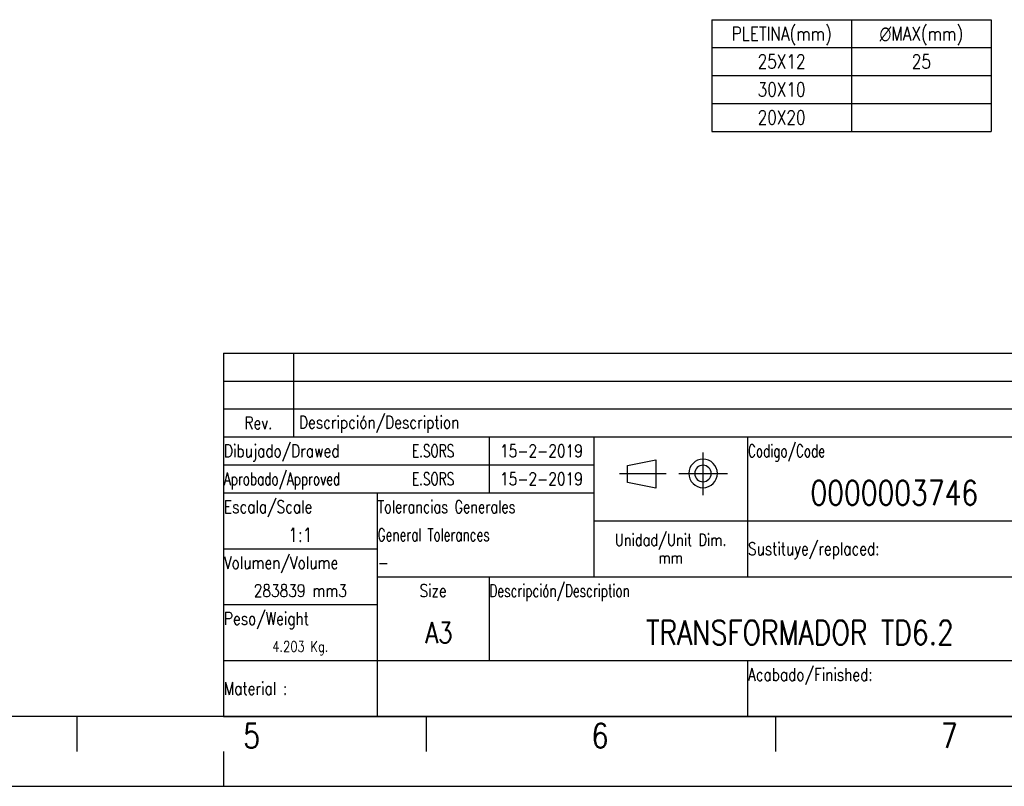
# Model space of a CAD drawing. Header units: millimetres. Extents: x 0 to 420, y 0 to 297.
# Tile 12 of 20: x 206 to 347, y 0 to 110. Entities that reach past the tile are written whole.
import ezdxf

# ---------------------------------------------------------------- set-up
doc = ezdxf.new("R2010")
doc.units = ezdxf.units.MM
doc.header["$LTSCALE"] = 23.1
doc.layers.get('0').update_dxf_attribs({"linetype": 'CONTINUOUS'})
doc.styles.get("Standard").update_dxf_attribs({"font": 'SIMPLEX.SHX', "width": 0.8})
doc.styles.add('TEXTSTYLE_1', font='gdt', dxfattribs={"width": 0.8})
doc.styles.add('TEXTSTYLE_2', font='SIMPLEX.SHX', dxfattribs={"width": 0.7})
doc.styles.add('TEXTSTYLE_3', font='SIMPLEX.SHX', dxfattribs={"width": 0.75})

msp = doc.modelspace()

# ---------------------------------------------------------------- linework, layer by layer
at = {"color": 8}
for p, q in [((304.87393639, 109.71382566), (344.87393639, 109.71382566)), ((304.87393639, 109.71382566), (304.87393639, 93.71382566)), ((324.87393639, 109.71382566), (324.87393639, 93.71382566)), ((344.87393639, 109.71382566), (344.87393639, 93.71382566)), ((304.87393639, 105.71382566), (344.87393639, 105.71382566)), ((304.87393639, 101.71382566), (344.87393639, 101.71382566)), ((304.87393639, 97.71382566), (344.87393639, 97.71382566)), ((304.87393639, 93.71382566), (344.87393639, 93.71382566)), ((303.62122893, 47.78363427), (303.62122893, 41.64312827)), ((291.67176893, 44.77607927), (298.34217993, 44.77607927)), ((300.18666294, 44.77607927), (307.11706794, 44.77607927))]:
    msp.add_line(p, q, dxfattribs=at)
at = {"color": 7}
for p, q in [((234.99999023, 61.9999961), (409.99999023, 61.9999961)), ((234.99999023, 61.9999961), (234.99999023, 49.9999961)), ((244.99999023, 61.9999961), (244.99999023, 49.9999961)), ((234.99999023, 57.9999961), (409.99999023, 57.9999961)), ((234.99999023, 53.9999961), (409.99999023, 53.9999961)), ((234.99999023, 49.9999961), (409.99999023, 49.9999961)), ((234.99999546, 50.00000435), (409.99999546, 50.00000435)), ((234.99999546, 50.00000435), (234.99999546, 10.00000435)), ((272.99999546, 50.00000435), (272.99999546, 42.00000435)), ((287.99999546, 50.00000435), (287.99999546, 30.00000435)), ((309.99999546, 50.00000435), (309.99999546, 30.00000435)), ((292.82875993, 45.92383627), (296.87875994, 46.73383627)), ((296.87875994, 46.73383627), (296.87875994, 42.68383627)), ((234.99999546, 46.00000435), (287.99999546, 46.00000435)), ((292.82875993, 43.49383627), (292.82875993, 45.92383627)), ((296.87875994, 42.68383627), (292.82875993, 43.49383627)), ((234.99999546, 42.00000435), (287.99999546, 42.00000435)), ((256.99999546, 42.00000435), (256.99999546, 10.00000435)), ((287.99999546, 38.00000435), (409.99999546, 38.00000435)), ((234.99999546, 34.00000435), (256.99999546, 34.00000435)), ((256.99999546, 30.00000435), (409.99999546, 30.00000435)), ((272.99999546, 30.00000435), (272.99999546, 18.00000435)), ((234.99999546, 26.00000435), (256.99999546, 26.00000435)), ((234.99999546, 18.00000435), (409.99999546, 18.00000435)), ((309.99999546, 18.00000435), (309.99999546, 10.00000435)), ((410, 10), (25, 10)), ((214, 10), (214, 5)), ((234.99999546, 10.00000435), (409.99999546, 10.00000435)), ((264, 10), (264, 5)), ((314, 10), (314, 5)), ((235, 5), (235, 0)), ((0, 0), (420, 0))]:
    msp.add_line(p, q, dxfattribs=at)
for centre, radius, start, end in [((303.63808893, 44.77596327), 2.038452, 180.008137, 179.991863), ((303.62033994, 44.76930527), 1.17716, 180.479068, 179.520932)]:
    msp.add_arc(centre, radius, start, end, dxfattribs=at)

# ---------------------------------------------------------------- texts
at = {"color": 8, "line_spacing_factor": 0.9}
for s, insert, char_height, width, attachment_point in [('PLETINA(mm)', (314.87393639, 108.71382566), 2, 17.6, 2), ('25X12', (314.87393639, 104.71382566), 2, 8, 2), ('25', (334.87393639, 104.71382566), 2, 3.2, 2), ('30X10', (314.87393639, 100.71382566), 2, 8, 2), ('20X20', (314.87393639, 96.71382566), 2, 8, 2), ('15-2-2019', (280.49999546, 48.90000435), 1.8, 12.96, 2), ('15-2-2019', (280.49999546, 44.90000435), 1.8, 12.96, 2), ('0000003746', (330.99999546, 43.75000435), 3.5, 28, 2), ('1:1', (245.99999546, 37.00000435), 2, 4.8, 2), ('- ', (257.06249546, 32.90000435), 1.8, 2.88, 1), ('283839 mm3 ', (245.99999546, 28.90000435), 1.8, 15.84, 2), ('TRANSFORMADOR TD6.2', (317.49999546, 23.75000435), 3.5, 53.2, 2), ('4.203 Kg.', (245.99999546, 20.75000435), 1.5, 10.8, 2), ('5', (237.837158, 9), 3.5, 2.8, 1), ('6', (287.686355, 9), 3.5, 2.8, 1), ('7', (337.670658, 9), 3.5, 2.8, 1)]:
    msp.add_mtext(s, dxfattribs=dict(at, insert=insert, char_height=char_height, width=width, attachment_point=attachment_point))
at = {"color": 8, "attachment_point": 2, "line_spacing_factor": 0.9}
for s, insert, char_height, width, style in [('{\\fgdt;n}\\fSIMPLEX.SHX;MAX(mm) ', (334.87393639, 108.71382566), 2, 15.8, 'TEXTSTYLE_1'), ('E.SORS{\\W0.8; }', (264.99999546, 48.90000435), 1.8, 9, 'TEXTSTYLE_2'), ('E.SORS{\\W0.8; }', (264.99999546, 44.90000435), 1.8, 9, 'TEXTSTYLE_2')]:
    msp.add_mtext(s, dxfattribs=dict(at, insert=insert, char_height=char_height, width=width, style=style))
at = {"color": 7, "line_spacing_factor": 0.9}
for s, insert, char_height, width, attachment_point in [('Rev. ', (239.99999023, 52.8999961), 1.8, 7.2, 2), ('Descripción/Description ', (245.79999023, 52.9999961), 1.8, 34.56, 1), ('Dibujado/Drawed', (235.06249546, 48.90000435), 1.8, 21.6, 1), ('Escala/Scale', (235.06249546, 40.90000435), 1.8, 17.28, 1), ('Unidad/Unit Dim.\\Pmm', (298.99999546, 36.12500435), 1.7, 21.76, 2), ('Sustituye/replaced:', (310.06249546, 34.90000435), 1.8, 27.36, 1), ('Volumen/Volume ', (235.06249546, 32.90000435), 1.8, 21.6, 1), ('Size', (264.99999546, 28.90000435), 1.8, 5.76, 2), ('Peso/Weight', (235.06249546, 24.90000435), 1.8, 15.84, 1), (' A3', (264.99999546, 23.50000435), 3, 7.2, 2), ('Acabado/Finished:', (310.06249546, 16.90000435), 1.8, 24.48, 1), ('Material :', (235.06249546, 14.90000435), 1.8, 14.4, 1)]:
    msp.add_mtext(s, dxfattribs=dict(at, insert=insert, char_height=char_height, width=width, attachment_point=attachment_point))
at = {"color": 7, "char_height": 1.8, "attachment_point": 1, "line_spacing_factor": 0.9}
for s, insert, width, style in [('Codigo/Code', (310.06249546, 48.90000435), 13.86, 'TEXTSTYLE_2'), ('Aprobado/Approved', (235.06249546, 44.90000435), 21.42, 'TEXTSTYLE_2'), ('Tolerancias Generales', (257.06249546, 40.90000435), 28.35, 'TEXTSTYLE_3'), ('General Tolerances', (257.06249546, 36.90000435), 22.68, 'TEXTSTYLE_2'), ('Descripción/Description', (273.06249546, 28.90000435), 28.98, 'TEXTSTYLE_2')]:
    msp.add_mtext(s, dxfattribs=dict(at, insert=insert, width=width, style=style))

doc.saveas('drawing.dxf')
